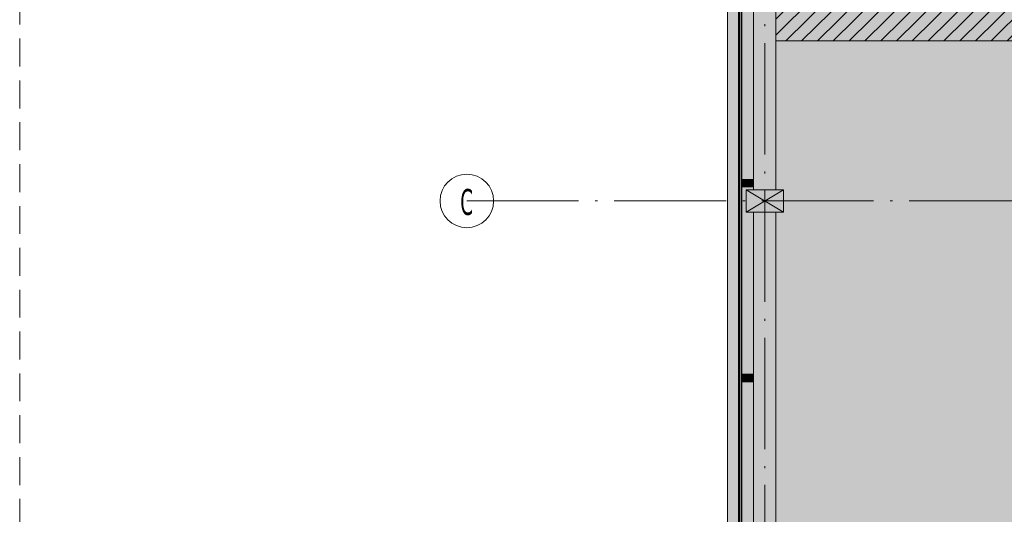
# Model space of a CAD drawing. Header units: millimetres. Extents: x 1567 to 2756, y -116 to 725.
# Tile 245 of 256: x 2223 to 2311, y 52 to 96. Entities that reach past the tile are written whole.
import ezdxf

# ---------------------------------------------------------------- set-up
doc = ezdxf.new("R2010")
doc.units = ezdxf.units.MM
doc.linetypes.add('CADWORK_12', pattern=[3.75, 2.5, -1.25])
doc.linetypes.add('CADWORK_5', pattern=[13.2, 10, -1.5, 0.2, -1.5])
doc.layers.add('Ech.1_50', color=7, linetype='Continuous')
doc.layers.add('Ech.1_75', color=7, linetype='Continuous')
doc.styles.add('tahoma-', font='txt', dxfattribs={"height": 1})

msp = doc.modelspace()

# ---------------------------------------------------------------- hatches: boundary and pattern name
at = {"layer": 'Ech.1_75', "linetype": 'Continuous', "lineweight": 5, "true_color": 0xf3f3f3, "transparency": 33554687}
for points in [[(2286.414, -81.052), (2289.094, -81.052), (2289.094, -44.179), (2289.254, -44.179), (2289.254, -81.052), (2290.747, -81.052), (2290.747, -43.466), (2289.654, -43.466), (2289.654, -44.719), (2289.574, -44.719), (2289.574, -44.986), (2289.396, -44.986), (2289.396, -44.879), (2289.416, -44.879), (2289.416, -44.966), (2289.554, -44.966), (2289.554, -44.727), (2289.465, -44.687), (2289.465, -44.35), (2289.554, -44.31), (2289.554, -44.072), (2289.494, -44.072), (2289.405, -44.179), (2289.298, -44.179), (2289.209, -44.072), (2289.139, -44.072), (2289.05, -44.179), (2288.942, -44.179), (2288.853, -44.072), (2288.794, -44.072), (2288.794, -44.31), (2288.883, -44.35), (2288.883, -44.687), (2288.794, -44.727), (2288.794, -44.966), (2288.932, -44.966), (2288.932, -44.879), (2288.952, -44.879), (2288.952, -44.986), (2288.774, -44.986), (2288.774, -44.714), (2288.863, -44.674), (2288.863, -44.363), (2288.774, -44.323), (2288.774, -44.052), (2288.863, -44.052), (2288.952, -44.159), (2289.041, -44.159), (2289.129, -44.052), (2288.907, -44.052), (2288.907, -43.386), (2288.081, -43.386), (2288.081, -41.386), (2287.387, -41.386), (2287.387, 133.948), (2288.747, 133.948), (2288.747, 173.214), (2286.414, 173.214), (2286.414, -81.052)], [(2286.414, -81.052), (2289.094, -81.052), (2289.094, -44.179), (2289.254, -44.179), (2289.254, -81.052), (2290.747, -81.052), (2290.747, -43.466), (2289.654, -43.466), (2289.654, -44.719), (2289.574, -44.719), (2289.574, -44.986), (2289.396, -44.986), (2289.396, -44.879), (2289.416, -44.879), (2289.416, -44.966), (2289.554, -44.966), (2289.554, -44.727), (2289.465, -44.687), (2289.465, -44.35), (2289.554, -44.31), (2289.554, -44.072), (2289.494, -44.072), (2289.405, -44.179), (2289.298, -44.179), (2289.209, -44.072), (2289.139, -44.072), (2289.05, -44.179), (2288.942, -44.179), (2288.853, -44.072), (2288.794, -44.072), (2288.794, -44.31), (2288.883, -44.35), (2288.883, -44.687), (2288.794, -44.727), (2288.794, -44.966), (2288.932, -44.966), (2288.932, -44.879), (2288.952, -44.879), (2288.952, -44.986), (2288.774, -44.986), (2288.774, -44.714), (2288.863, -44.674), (2288.863, -44.363), (2288.774, -44.323), (2288.774, -44.052), (2288.863, -44.052), (2288.952, -44.159), (2289.041, -44.159), (2289.129, -44.052), (2288.907, -44.052), (2288.907, -43.386), (2288.081, -43.386), (2288.081, -41.386), (2288.747, -41.386), (2288.747, 23.281), (2288.081, 23.281), (2288.081, 25.281), (2288.747, 25.281), (2288.747, 78.614), (2288.081, 78.614), (2288.081, 80.614), (2288.747, 80.614), (2288.747, 131.614), (2286.414, 131.614), (2286.414, -81.052)], [(2288.081, 78.614), (2291.414, 78.614), (2291.414, 80.614), (2288.081, 80.614), (2288.081, 78.614)]]:
    msp.add_hatch(color=7, dxfattribs=at).paths.add_polyline_path(points)
at = {"layer": 'Ech.1_75', "linetype": 'Continuous', "lineweight": 5, "true_color": 0xeae1d7, "transparency": 33554687}
for points in [[(2287.387, -41.386), (2287.494, -41.386), (2287.494, 133.948), (2287.387, 133.948), (2287.387, -41.386)], [(2287.494, -41.386), (2287.641, -41.386), (2287.641, 133.948), (2287.494, 133.948), (2287.494, -41.386)], [(2287.641, -41.386), (2287.681, -41.386), (2287.681, 133.948), (2287.641, 133.948), (2287.641, -41.386)]]:
    msp.add_hatch(color=254, dxfattribs=at).paths.add_polyline_path(points)
at = {"layer": 'Ech.1_75', "linetype": 'Continuous', "lineweight": 5, "true_color": 0xfdfdfd, "transparency": 33554687}
for points in [[(2290.747, 133.948), (2288.747, 133.948), (2288.747, 80.614), (2290.747, 80.614), (2290.747, 133.948)], [(2290.747, 133.948), (2288.747, 133.948), (2288.747, 80.614), (2290.747, 80.614), (2290.747, 133.948)], [(2290.747, 78.614), (2288.747, 78.614), (2288.747, 25.281), (2290.747, 25.281), (2290.747, 78.614)], [(2290.747, 78.614), (2288.747, 78.614), (2288.747, 25.281), (2290.747, 25.281), (2290.747, 78.614)]]:
    msp.add_hatch(color=7, dxfattribs=at).paths.add_polyline_path(points)
at = {"layer": 'Ech.1_75', "linetype": 'Continuous', "lineweight": 5, "true_color": 0xdcdcdc, "transparency": 33554687}
for points in [[(2290.747, 93.948), (2383.374, 93.948), (2383.374, 120.614), (2290.747, 120.614), (2290.747, 93.948)], [(2288.081, 78.614), (2291.414, 78.614), (2291.414, 80.614), (2288.081, 80.614), (2288.081, 78.614)]]:
    msp.add_hatch(color=254, dxfattribs=at).paths.add_polyline_path(points)
at = {"layer": 'Ech.1_75', "linetype": 'Continuous', "lineweight": 5, "transparency": 33554687}
h = msp.add_hatch(dxfattribs=at)
h.set_pattern_fill('CDWK_11', style=0, pattern_type=2)
h.set_pattern_definition([(45, (0, 0), (-0.7071068, 0.7071068), [])])
h.paths.add_polyline_path([(2290.747, 93.948), (2383.374, 93.948), (2383.374, 120.614), (2290.747, 120.614), (2290.747, 93.948)])
h = msp.add_hatch(dxfattribs=at)
h.set_pattern_fill('CDWK_201', color=9, scale=0.106667, angle=270, style=0, pattern_type=2)
h.set_pattern_definition([(270, (2287.6805, 98.3716), (1.06667, -4e-11), [0.047615, -0.130162]), (360, (2287.82946, 98.52554), (1e-11, 0.3555555), [0.02885, -1.037817]), (360, (2288.56942, 98.34776), (1e-11, 0.3555555), [0.02885, -1.037817]), (14.93246, (2287.896446, 98.17422), (1.06666158, 0.35557503), [0.657028, -4.862678]), (345.06754, (2287.896446, 98.16575), (-1.06666158, 0.35557503), [0.657028, -4.862678]), (285.2551, (2287.68053, 98.32396), (1e-08, 0.3555555), [0.048324, -4.005633]), (74.7449, (2287.68053, 98.37157), (-6e-08, 0.3555555), [0.048324, -4.005633]), (285.2551, (2288.73448, 98.240415), (1e-08, 0.3555555), [0.048324, -4.005633]), (254.7449, (2288.7472, 98.14618), (1e-08, -0.3555555), [0.048324, -4.005633]), (300.9638, (2287.69325, 98.27733), (-2e-09, 0.3555556), [0.046425, -2.026802]), (59.0362, (2287.69325, 98.41846), (3e-08, 0.3555556), [0.046425, -2.026802]), (300.9638, (2288.7106, 98.28022), (-2e-09, 0.3555556), [0.046425, -2.026802]), (239.0362, (2288.73448, 98.09956), (-2e-09, -0.3555556), [0.046425, -2.026802]), (315, (2287.71713, 98.23752), (1e-11, 0.3555556), [0.03948, -1.469014]), (45, (2287.71713, 98.458), (1e-11, 0.3555556), [0.03948, -1.469014]), (315, (2288.68268, 98.30814), (1e-11, 0.3555556), [0.03948, -1.469014]), (225, (2288.7106, 98.05975), (-1e-11, -0.3555556), [0.03948, -1.469014]), (326.31, (2287.74505, 98.2096), (-4e-08, 0.3555556), [0.041411, -1.240563]), (33.69, (2287.74505, 98.48592), (6e-08, 0.3555556), [0.041411, -1.240563]), (326.31, (2288.64823, 98.3311), (-4e-08, 0.3555556), [0.041411, -1.240563]), (213.69, (2288.68268, 98.03183), (-4e-08, -0.3555556), [0.041411, -1.240563]), (341.565, (2287.7795, 98.18664), (-2e-08, 0.3555556), [0.052657, -1.071708]), (18.435, (2287.7795, 98.5089), (2e-08, 0.3555556), [0.052657, -1.071708]), (341.565, (2288.59827, 98.34776), (-2e-08, 0.3555556), [0.052657, -1.071708]), (198.435, (2288.64823, 98.00886), (-2e-08, -0.3555556), [0.052657, -1.071708]), (353.6598, (2287.85831, 98.52554), (-2.1333335, 0.3555557), [0.03837, -3.181323]), (6.3402, (2287.85831, 98.16999), (2.1333335, 0.3555557), [0.03837, -3.181323]), (173.6598, (2288.56942, 98.34776), (2.1333336, -0.3555551), [0.03837, -3.181323]), (186.3402, (2288.56942, 98.34776), (-2.1333335, -0.3555557), [0.03837, -3.181323])])
h.paths.add_polyline_path([(2287.681, 98.348), (2287.681, 81.548), (2288.747, 81.548), (2288.747, 98.348), (2287.681, 98.348)])
at = {"layer": 'Ech.1_75', "linetype": 'Continuous', "lineweight": 5, "true_color": 0xf3f3f3, "transparency": 33554687}
h = msp.add_hatch(color=7, dxfattribs=at)
h.paths.add_polyline_path([(2337.747, 93.948), (2290.747, 93.948), (2290.747, 80.614), (2291.414, 80.614), (2291.414, 78.614), (2290.747, 78.614), (2290.747, 25.281), (2291.414, 25.281), (2291.414, 23.281), (2335.081, 23.281), (2335.081, 25.614), (2337.747, 25.614), (2337.747, 23.281), (2382.081, 23.281), (2382.081, 40.614), (2383.414, 40.614), (2383.414, 41.481), (2383.547, 41.481), (2383.547, 42.014), (2382.881, 42.014), (2382.881, 42.414), (2381.762, 42.414), (2381.762, 42.548), (2381.795, 42.548), (2381.795, 50.814), (2381.762, 50.814), (2381.762, 50.948), (2382.881, 50.948), (2382.881, 51.348), (2383.547, 51.348), (2383.547, 62.414), (2383.414, 62.414), (2383.414, 63.281), (2382.081, 63.281), (2382.081, 78.614), (2381.414, 78.614), (2381.414, 80.614), (2381.721, 80.614), (2381.721, 80.694), (2382.974, 80.694), (2382.974, 81.948), (2383.054, 81.948), (2383.054, 82.214), (2383.232, 82.214), (2383.232, 82.108), (2383.212, 82.108), (2383.212, 82.194), (2383.074, 82.194), (2383.074, 81.956), (2383.163, 81.916), (2383.163, 81.579), (2383.074, 81.539), (2383.074, 81.301), (2383.133, 81.301), (2383.222, 81.408), (2383.33, 81.408), (2383.419, 81.301), (2383.489, 81.301), (2383.578, 81.408), (2383.685, 81.408), (2383.774, 81.301), (2383.834, 81.301), (2383.834, 81.539), (2383.745, 81.579), (2383.745, 81.916), (2383.834, 81.956), (2383.834, 82.194), (2383.696, 82.194), (2383.696, 82.108), (2383.676, 82.108), (2383.676, 82.214), (2383.854, 82.214), (2383.854, 81.943), (2383.765, 81.903), (2383.765, 81.592), (2383.854, 81.552), (2383.854, 81.281), (2383.765, 81.281), (2383.676, 81.388), (2383.587, 81.388), (2383.498, 81.281), (2383.721, 81.281), (2383.721, 80.614), (2384.081, 80.614), (2384.081, 93.948), (2383.534, 93.948), (2383.534, 81.408), (2383.374, 81.408), (2383.374, 93.948), (2337.747, 93.948)])
h.paths.add_polyline_path([(2337.747, 80.948), (2337.747, 78.281), (2335.081, 78.281), (2335.081, 80.948), (2337.747, 80.948)])
h = msp.add_hatch(color=7, dxfattribs=at)
h.paths.add_polyline_path([(2337.747, 93.948), (2290.747, 93.948), (2290.747, 80.614), (2291.414, 80.614), (2291.414, 78.614), (2290.747, 78.614), (2290.747, 25.281), (2291.414, 25.281), (2291.414, 23.281), (2335.081, 23.281), (2335.081, 25.614), (2337.747, 25.614), (2337.747, 23.281), (2382.081, 23.281), (2382.081, 40.614), (2383.414, 40.614), (2383.414, 41.481), (2383.547, 41.481), (2383.547, 42.014), (2382.881, 42.014), (2382.881, 42.414), (2381.762, 42.414), (2381.762, 42.548), (2381.795, 42.548), (2381.795, 50.814), (2381.762, 50.814), (2381.762, 50.948), (2382.881, 50.948), (2382.881, 51.348), (2383.547, 51.348), (2383.547, 62.414), (2383.414, 62.414), (2383.414, 63.281), (2382.081, 63.281), (2382.081, 78.614), (2381.414, 78.614), (2381.414, 80.614), (2381.721, 80.614), (2381.721, 80.694), (2382.974, 80.694), (2382.974, 81.948), (2383.054, 81.948), (2383.054, 82.214), (2383.232, 82.214), (2383.232, 82.108), (2383.212, 82.108), (2383.212, 82.194), (2383.074, 82.194), (2383.074, 81.956), (2383.163, 81.916), (2383.163, 81.579), (2383.074, 81.539), (2383.074, 81.301), (2383.133, 81.301), (2383.222, 81.408), (2383.33, 81.408), (2383.419, 81.301), (2383.489, 81.301), (2383.578, 81.408), (2383.685, 81.408), (2383.774, 81.301), (2383.834, 81.301), (2383.834, 81.539), (2383.745, 81.579), (2383.745, 81.916), (2383.834, 81.956), (2383.834, 82.194), (2383.696, 82.194), (2383.696, 82.108), (2383.676, 82.108), (2383.676, 82.214), (2383.854, 82.214), (2383.854, 81.943), (2383.765, 81.903), (2383.765, 81.592), (2383.854, 81.552), (2383.854, 81.281), (2383.765, 81.281), (2383.676, 81.388), (2383.587, 81.388), (2383.498, 81.281), (2383.721, 81.281), (2383.721, 80.614), (2384.081, 80.614), (2384.081, 93.948), (2383.534, 93.948), (2383.534, 81.408), (2383.374, 81.408), (2383.374, 93.948), (2337.747, 93.948)])
h.paths.add_polyline_path([(2337.747, 80.948), (2337.747, 78.281), (2335.081, 78.281), (2335.081, 80.948), (2337.747, 80.948)])
at = {"layer": 'Ech.1_75', "linetype": 'Continuous', "lineweight": 5, "true_color": 0xe0d1b3, "transparency": 33554687}
for points in [[(2288.747, 81.548), (2287.681, 81.548), (2287.681, 80.881), (2288.747, 80.881), (2288.747, 81.548)], [(2288.747, 64.081), (2287.681, 64.081), (2287.681, 63.414), (2288.747, 63.414), (2288.747, 64.081)]]:
    msp.add_hatch(color=254, dxfattribs=at).paths.add_polyline_path(points)
at = {"layer": 'Ech.1_75', "linetype": 'Continuous', "lineweight": 5, "transparency": 33554687}
h = msp.add_hatch(dxfattribs=at)
h.set_pattern_fill('CDWK_201', color=9, scale=0.106667, angle=270, style=0, pattern_type=2)
h.set_pattern_definition([(270, (2287.6805, 80.9049), (1.06667, -4e-11), [0.047615, -0.130162]), (360, (2287.82946, 81.05887), (1e-11, 0.3555555), [0.02885, -1.037817]), (360, (2288.56942, 80.8811), (1e-11, 0.3555555), [0.02885, -1.037817]), (14.93246, (2287.896446, 80.707556), (1.06666158, 0.35557503), [0.657028, -4.862678]), (345.06754, (2287.896446, 80.69908), (-1.06666158, 0.35557503), [0.657028, -4.862678]), (285.2551, (2287.68053, 80.85729), (1e-08, 0.3555555), [0.048324, -4.005633]), (74.7449, (2287.68053, 80.9049), (-6e-08, 0.3555555), [0.048324, -4.005633]), (285.2551, (2288.73448, 80.77375), (1e-08, 0.3555555), [0.048324, -4.005633]), (254.7449, (2288.7472, 80.67951), (1e-08, -0.3555555), [0.048324, -4.005633]), (300.9638, (2287.69325, 80.81067), (-2e-09, 0.3555556), [0.046425, -2.026802]), (59.0362, (2287.69325, 80.95179), (3e-08, 0.3555556), [0.046425, -2.026802]), (300.9638, (2288.7106, 80.81356), (-2e-09, 0.3555556), [0.046425, -2.026802]), (239.0362, (2288.73448, 80.63289), (-2e-09, -0.3555556), [0.046425, -2.026802]), (315, (2287.71713, 80.77086), (1e-11, 0.3555556), [0.03948, -1.469014]), (45, (2287.71713, 80.99134), (1e-11, 0.3555556), [0.03948, -1.469014]), (315, (2288.68268, 80.84147), (1e-11, 0.3555556), [0.03948, -1.469014]), (225, (2288.7106, 80.59308), (-1e-11, -0.3555556), [0.03948, -1.469014]), (326.31, (2287.74505, 80.74294), (-4e-08, 0.3555556), [0.041411, -1.240563]), (33.69, (2287.74505, 81.01925), (6e-08, 0.3555556), [0.041411, -1.240563]), (326.31, (2288.64823, 80.86445), (-4e-08, 0.3555556), [0.041411, -1.240563]), (213.69, (2288.68268, 80.56516), (-4e-08, -0.3555556), [0.041411, -1.240563]), (341.565, (2287.7795, 80.71997), (-2e-08, 0.3555556), [0.052657, -1.071708]), (18.435, (2287.7795, 81.04222), (2e-08, 0.3555556), [0.052657, -1.071708]), (341.565, (2288.59827, 80.8811), (-2e-08, 0.3555556), [0.052657, -1.071708]), (198.435, (2288.64823, 80.5422), (-2e-08, -0.3555556), [0.052657, -1.071708]), (353.6598, (2287.85831, 81.05887), (-2.1333335, 0.3555557), [0.03837, -3.181323]), (6.3402, (2287.85831, 80.70332), (2.1333335, 0.3555557), [0.03837, -3.181323]), (173.6598, (2288.56942, 80.8811), (2.1333336, -0.3555551), [0.03837, -3.181323]), (186.3402, (2288.56942, 80.8811), (-2.1333335, -0.3555557), [0.03837, -3.181323])])
h.paths.add_polyline_path([(2287.681, 80.881), (2287.681, 64.081), (2288.747, 64.081), (2288.747, 78.614), (2288.081, 78.614), (2288.081, 80.614), (2288.747, 80.614), (2288.747, 80.881), (2287.681, 80.881)])
h = msp.add_hatch(dxfattribs=at)
h.set_pattern_fill('CDWK_201', color=9, scale=0.106667, angle=270, style=0, pattern_type=2)
h.set_pattern_definition([(270, (2287.6805, 63.4382), (1.06667, -4e-11), [0.047615, -0.130162]), (360, (2287.82946, 63.5922), (1e-11, 0.3555555), [0.02885, -1.037817]), (360, (2288.56942, 63.41443), (1e-11, 0.3555555), [0.02885, -1.037817]), (14.93246, (2287.896446, 63.24089), (1.06666158, 0.35557503), [0.657028, -4.862678]), (345.06754, (2287.896446, 63.232415), (-1.06666158, 0.35557503), [0.657028, -4.862678]), (285.2551, (2287.68053, 63.39062), (1e-08, 0.3555555), [0.048324, -4.005633]), (74.7449, (2287.68053, 63.43824), (-6e-08, 0.3555555), [0.048324, -4.005633]), (285.2551, (2288.73448, 63.30708), (1e-08, 0.3555555), [0.048324, -4.005633]), (254.7449, (2288.7472, 63.21284), (1e-08, -0.3555555), [0.048324, -4.005633]), (300.9638, (2287.69325, 63.344), (-2e-09, 0.3555556), [0.046425, -2.026802]), (59.0362, (2287.69325, 63.48512), (3e-08, 0.3555556), [0.046425, -2.026802]), (300.9638, (2288.7106, 63.34689), (-2e-09, 0.3555556), [0.046425, -2.026802]), (239.0362, (2288.73448, 63.16622), (-2e-09, -0.3555556), [0.046425, -2.026802]), (315, (2287.71713, 63.3042), (1e-11, 0.3555556), [0.03948, -1.469014]), (45, (2287.71713, 63.52467), (1e-11, 0.3555556), [0.03948, -1.469014]), (315, (2288.68268, 63.3748), (1e-11, 0.3555556), [0.03948, -1.469014]), (225, (2288.7106, 63.12641), (-1e-11, -0.3555556), [0.03948, -1.469014]), (326.31, (2287.74505, 63.27627), (-4e-08, 0.3555556), [0.041411, -1.240563]), (33.69, (2287.74505, 63.5526), (6e-08, 0.3555556), [0.041411, -1.240563]), (326.31, (2288.64823, 63.39778), (-4e-08, 0.3555556), [0.041411, -1.240563]), (213.69, (2288.68268, 63.0985), (-4e-08, -0.3555556), [0.041411, -1.240563]), (341.565, (2287.7795, 63.2533), (-2e-08, 0.3555556), [0.052657, -1.071708]), (18.435, (2287.7795, 63.57556), (2e-08, 0.3555556), [0.052657, -1.071708]), (341.565, (2288.59827, 63.41443), (-2e-08, 0.3555556), [0.052657, -1.071708]), (198.435, (2288.64823, 63.07553), (-2e-08, -0.3555556), [0.052657, -1.071708]), (353.6598, (2287.85831, 63.59221), (-2.1333335, 0.3555557), [0.03837, -3.181323]), (6.3402, (2287.85831, 63.23665), (2.1333335, 0.3555557), [0.03837, -3.181323]), (173.6598, (2288.56942, 63.41443), (2.1333336, -0.3555551), [0.03837, -3.181323]), (186.3402, (2288.56942, 63.41443), (-2.1333335, -0.3555557), [0.03837, -3.181323])])
h.paths.add_polyline_path([(2287.681, 63.414), (2287.681, 46.614), (2288.747, 46.614), (2288.747, 63.414), (2287.681, 63.414)])

# ---------------------------------------------------------------- linework, layer by layer
at = {"layer": 'Ech.1_75', "color": 36, "linetype": 'Continuous', "lineweight": 5, "transparency": 33554687}
for p, q in [((2287.681, 81.548), (2288.747, 80.881)), ((2287.681, 80.881), (2288.747, 81.548)), ((2287.681, 64.081), (2288.747, 63.414)), ((2287.681, 63.414), (2288.747, 64.081))]:
    msp.add_line(p, q, dxfattribs=at)
at = {"layer": 'Ech.1_75', "color": 9, "linetype": 'Continuous', "lineweight": 5, "transparency": 33554687}
for p, q in [((2291.414, 78.614), (2288.081, 80.614)), ((2291.414, 80.614), (2288.081, 78.614))]:
    msp.add_line(p, q, dxfattribs=at)
at = {"layer": 'Ech.1_75', "color": 7, "linetype": 'CADWORK_5', "lineweight": 5}
msp.add_lwpolyline([(2289.747, -101.035), (2289.747, 201.614)], dxfattribs=at)
at = {"layer": 'Ech.1_75', "color": 7, "linetype": 'Continuous', "lineweight": 5}
for points in [[(2287.387, -41.386), (2287.387, 133.948), (2288.747, 133.948), (2288.747, 173.214), (2286.414, 173.214), (2286.414, -81.052)], [(2288.747, 25.281), (2288.747, 78.614), (2288.081, 78.614), (2288.081, 80.614), (2288.747, 80.614), (2288.747, 131.614), (2286.414, 131.614), (2286.414, -81.052)], [(2337.747, 93.948), (2290.747, 93.948), (2290.747, 80.614), (2291.414, 80.614), (2291.414, 78.614), (2290.747, 78.614), (2290.747, 25.281)], [(2337.747, 93.948), (2290.747, 93.948), (2290.747, 80.614), (2291.414, 80.614), (2291.414, 78.614), (2290.747, 78.614), (2290.747, 25.281)]]:
    msp.add_lwpolyline(points, dxfattribs=at)
for points in [[(2287.387, -41.386), (2287.494, -41.386), (2287.494, 133.948), (2287.387, 133.948), (2287.387, -41.386)], [(2287.494, -41.386), (2287.641, -41.386), (2287.641, 133.948), (2287.494, 133.948), (2287.494, -41.386)], [(2287.641, -41.386), (2287.681, -41.386), (2287.681, 133.948), (2287.641, 133.948), (2287.641, -41.386)], [(2290.747, 133.948), (2288.747, 133.948), (2288.747, 80.614), (2290.747, 80.614), (2290.747, 133.948)], [(2290.747, 133.948), (2288.747, 133.948), (2288.747, 80.614), (2290.747, 80.614), (2290.747, 133.948)], [(2290.747, 93.948), (2383.374, 93.948), (2383.374, 120.614), (2290.747, 120.614), (2290.747, 93.948)], [(2287.681, 98.348), (2287.681, 81.548), (2288.747, 81.548), (2288.747, 98.348), (2287.681, 98.348)], [(2288.747, 81.548), (2287.681, 81.548), (2287.681, 80.881), (2288.747, 80.881), (2288.747, 81.548)], [(2287.681, 80.881), (2287.681, 64.081), (2288.747, 64.081), (2288.747, 78.614), (2288.081, 78.614), (2288.081, 80.614), (2288.747, 80.614), (2288.747, 80.881), (2287.681, 80.881)], [(2288.081, 78.614), (2291.414, 78.614), (2291.414, 80.614), (2288.081, 80.614), (2288.081, 78.614)], [(2288.081, 78.614), (2291.414, 78.614), (2291.414, 80.614), (2288.081, 80.614), (2288.081, 78.614)], [(2290.747, 78.614), (2288.747, 78.614), (2288.747, 25.281), (2290.747, 25.281), (2290.747, 78.614)], [(2290.747, 78.614), (2288.747, 78.614), (2288.747, 25.281), (2290.747, 25.281), (2290.747, 78.614)], [(2288.747, 64.081), (2287.681, 64.081), (2287.681, 63.414), (2288.747, 63.414), (2288.747, 64.081)], [(2287.681, 63.414), (2287.681, 46.614), (2288.747, 46.614), (2288.747, 63.414), (2287.681, 63.414)]]:
    msp.add_lwpolyline(points, close=True, dxfattribs=at)

# ---------------------------------------------------------------- wipeouts: each hides what was drawn before it
at = {"linetype": 'Continuous'}
msp.add_wipeout([(2263.081, 77.214), (2263.096, 77.214), (2263.111, 77.215), (2263.126, 77.215), (2263.141, 77.215), (2263.156, 77.216), (2263.171, 77.216), (2263.186, 77.217), (2263.201, 77.217), (2263.216, 77.218), (2263.231, 77.219), (2263.246, 77.22), (2263.261, 77.221), (2263.276, 77.222), (2263.291, 77.224), (2263.306, 77.225), (2263.321, 77.227), (2263.336, 77.228), (2263.351, 77.23), (2263.366, 77.232), (2263.381, 77.233), (2263.396, 77.235), (2263.411, 77.237), (2263.426, 77.239), (2263.441, 77.242), (2263.456, 77.244), (2263.471, 77.246), (2263.486, 77.249), (2263.501, 77.251), (2263.515, 77.254), (2263.53, 77.257), (2263.545, 77.26), (2263.56, 77.263), (2263.575, 77.266), (2263.589, 77.269), (2263.604, 77.272), (2263.619, 77.276), (2263.633, 77.279), (2263.648, 77.283), (2263.663, 77.286), (2263.677, 77.29), (2263.692, 77.294), (2263.707, 77.298), (2263.721, 77.301), (2263.736, 77.306), (2263.75, 77.31), (2263.765, 77.314), (2263.779, 77.318), (2263.793, 77.323), (2263.808, 77.327), (2263.822, 77.332), (2263.837, 77.337), (2263.851, 77.341), (2263.865, 77.346), (2263.879, 77.351), (2263.894, 77.356), (2263.908, 77.361), (2263.922, 77.367), (2263.936, 77.372), (2263.95, 77.377), (2263.964, 77.383), (2263.978, 77.389), (2263.992, 77.394), (2264.006, 77.4), (2264.02, 77.406), (2264.034, 77.412), (2264.048, 77.418), (2264.061, 77.424), (2264.075, 77.43), (2264.089, 77.436), (2264.102, 77.443), (2264.116, 77.449), (2264.13, 77.456), (2264.143, 77.462), (2264.157, 77.469), (2264.17, 77.476), (2264.184, 77.483), (2264.197, 77.49), (2264.21, 77.497), (2264.224, 77.504), (2264.237, 77.511), (2264.25, 77.519), (2264.263, 77.526), (2264.276, 77.533), (2264.289, 77.541), (2264.302, 77.549), (2264.315, 77.556), (2264.328, 77.564), (2264.341, 77.572), (2264.354, 77.58), (2264.367, 77.588), (2264.379, 77.596), (2264.392, 77.604), (2264.404, 77.613), (2264.417, 77.621), (2264.43, 77.629), (2264.442, 77.638), (2264.454, 77.647), (2264.467, 77.655), (2264.479, 77.664), (2264.491, 77.673), (2264.503, 77.682), (2264.516, 77.691), (2264.528, 77.7), (2264.54, 77.709), (2264.552, 77.718), (2264.563, 77.727), (2264.575, 77.737), (2264.587, 77.746), (2264.599, 77.756), (2264.61, 77.765), (2264.622, 77.775), (2264.633, 77.785), (2264.645, 77.794), (2264.656, 77.804), (2264.668, 77.814), (2264.679, 77.824), (2264.69, 77.834), (2264.701, 77.844), (2264.712, 77.855), (2264.723, 77.865), (2264.734, 77.875), (2264.745, 77.886), (2264.756, 77.896), (2264.767, 77.907), (2264.778, 77.917), (2264.788, 77.928), (2264.799, 77.939), (2264.809, 77.95), (2264.82, 77.961), (2264.83, 77.972), (2264.84, 77.983), (2264.851, 77.994), (2264.861, 78.005), (2264.871, 78.016), (2264.881, 78.027), (2264.891, 78.039), (2264.901, 78.05), (2264.91, 78.061), (2264.92, 78.073), (2264.93, 78.085), (2264.939, 78.096), (2264.949, 78.108), (2264.958, 78.12), (2264.968, 78.132), (2264.977, 78.143), (2264.986, 78.155), (2264.995, 78.167), (2265.004, 78.179), (2265.013, 78.192), (2265.022, 78.204), (2265.031, 78.216), (2265.04, 78.228), (2265.048, 78.241), (2265.057, 78.253), (2265.066, 78.265), (2265.074, 78.278), (2265.082, 78.29), (2265.091, 78.303), (2265.099, 78.316), (2265.107, 78.328), (2265.115, 78.341), (2265.123, 78.354), (2265.131, 78.367), (2265.139, 78.38), (2265.146, 78.393), (2265.154, 78.406), (2265.162, 78.419), (2265.169, 78.432), (2265.176, 78.445), (2265.184, 78.458), (2265.191, 78.471), (2265.198, 78.485), (2265.205, 78.498), (2265.212, 78.511), (2265.219, 78.525), (2265.226, 78.538), (2265.232, 78.552), (2265.239, 78.565), (2265.246, 78.579), (2265.252, 78.593), (2265.258, 78.606), (2265.265, 78.62), (2265.271, 78.634), (2265.277, 78.647), (2265.283, 78.661), (2265.289, 78.675), (2265.295, 78.689), (2265.301, 78.703), (2265.306, 78.717), (2265.312, 78.731), (2265.318, 78.745), (2265.323, 78.759), (2265.328, 78.773), (2265.333, 78.787), (2265.339, 78.801), (2265.344, 78.816), (2265.349, 78.83), (2265.354, 78.844), (2265.358, 78.858), (2265.363, 78.873), (2265.368, 78.887), (2265.372, 78.902), (2265.377, 78.916), (2265.381, 78.93), (2265.385, 78.945), (2265.389, 78.959), (2265.393, 78.974), (2265.397, 78.988), (2265.401, 79.003), (2265.405, 79.018), (2265.409, 79.032), (2265.412, 79.047), (2265.416, 79.061), (2265.419, 79.076), (2265.423, 79.091), (2265.426, 79.106), (2265.429, 79.12), (2265.432, 79.135), (2265.435, 79.15), (2265.438, 79.165), (2265.441, 79.18), (2265.443, 79.194), (2265.446, 79.209), (2265.449, 79.224), (2265.451, 79.239), (2265.453, 79.254), (2265.456, 79.269), (2265.458, 79.284), (2265.46, 79.299), (2265.462, 79.314), (2265.463, 79.329), (2265.465, 79.344), (2265.467, 79.359), (2265.468, 79.374), (2265.47, 79.389), (2265.471, 79.404), (2265.473, 79.419), (2265.474, 79.434), (2265.475, 79.449), (2265.476, 79.464), (2265.477, 79.479), (2265.478, 79.494), (2265.478, 79.509), (2265.479, 79.524), (2265.479, 79.539), (2265.48, 79.554), (2265.48, 79.569), (2265.48, 79.584), (2265.48, 79.599), (2265.481, 79.614), (2265.48, 79.63), (2265.48, 79.645), (2265.48, 79.66), (2265.48, 79.675), (2265.479, 79.69), (2265.479, 79.705), (2265.478, 79.72), (2265.478, 79.735), (2265.477, 79.75), (2265.476, 79.765), (2265.475, 79.78), (2265.474, 79.795), (2265.473, 79.81), (2265.471, 79.825), (2265.47, 79.84), (2265.468, 79.855), (2265.467, 79.87), (2265.465, 79.885), (2265.463, 79.9), (2265.462, 79.915), (2265.46, 79.93), (2265.458, 79.945), (2265.456, 79.96), (2265.453, 79.975), (2265.451, 79.99), (2265.449, 80.005), (2265.446, 80.02), (2265.443, 80.034), (2265.441, 80.049), (2265.438, 80.064), (2265.435, 80.079), (2265.432, 80.094), (2265.429, 80.109), (2265.426, 80.123), (2265.423, 80.138), (2265.419, 80.153), (2265.416, 80.167), (2265.412, 80.182), (2265.409, 80.197), (2265.405, 80.211), (2265.401, 80.226), (2265.397, 80.24), (2265.393, 80.255), (2265.389, 80.27), (2265.385, 80.284), (2265.381, 80.298), (2265.377, 80.313), (2265.372, 80.327), (2265.368, 80.342), (2265.363, 80.356), (2265.358, 80.37), (2265.354, 80.385), (2265.349, 80.399), (2265.344, 80.413), (2265.339, 80.427), (2265.333, 80.442), (2265.328, 80.456), (2265.323, 80.47), (2265.318, 80.484), (2265.312, 80.498), (2265.306, 80.512), (2265.301, 80.526), (2265.295, 80.54), (2265.289, 80.554), (2265.283, 80.568), (2265.277, 80.581), (2265.271, 80.595), (2265.265, 80.609), (2265.258, 80.623), (2265.252, 80.636), (2265.246, 80.65), (2265.239, 80.664), (2265.232, 80.677), (2265.226, 80.691), (2265.219, 80.704), (2265.212, 80.717), (2265.205, 80.731), (2265.198, 80.744), (2265.191, 80.757), (2265.184, 80.771), (2265.176, 80.784), (2265.169, 80.797), (2265.162, 80.81), (2265.154, 80.823), (2265.146, 80.836), (2265.139, 80.849), (2265.131, 80.862), (2265.123, 80.875), (2265.115, 80.888), (2265.107, 80.9), (2265.099, 80.913), (2265.091, 80.926), (2265.082, 80.938), (2265.074, 80.951), (2265.066, 80.963), (2265.057, 80.976), (2265.048, 80.988), (2265.04, 81.001), (2265.031, 81.013), (2265.022, 81.025), (2265.013, 81.037), (2265.004, 81.049), (2264.995, 81.061), (2264.986, 81.073), (2264.977, 81.085), (2264.968, 81.097), (2264.958, 81.109), (2264.949, 81.121), (2264.939, 81.133), (2264.93, 81.144), (2264.92, 81.156), (2264.91, 81.167), (2264.901, 81.179), (2264.891, 81.19), (2264.881, 81.202), (2264.871, 81.213), (2264.861, 81.224), (2264.851, 81.235), (2264.84, 81.246), (2264.83, 81.257), (2264.82, 81.268), (2264.809, 81.279), (2264.799, 81.29), (2264.788, 81.301), (2264.778, 81.311), (2264.767, 81.322), (2264.756, 81.333), (2264.745, 81.343), (2264.734, 81.354), (2264.723, 81.364), (2264.712, 81.374), (2264.701, 81.384), (2264.69, 81.395), (2264.679, 81.405), (2264.668, 81.415), (2264.656, 81.425), (2264.645, 81.434), (2264.633, 81.444), (2264.622, 81.454), (2264.61, 81.464), (2264.599, 81.473), (2264.587, 81.483), (2264.575, 81.492), (2264.563, 81.502), (2264.552, 81.511), (2264.54, 81.52), (2264.528, 81.529), (2264.516, 81.538), (2264.503, 81.547), (2264.491, 81.556), (2264.479, 81.565), (2264.467, 81.574), (2264.454, 81.582), (2264.442, 81.591), (2264.43, 81.599), (2264.417, 81.608), (2264.404, 81.616), (2264.392, 81.624), (2264.379, 81.633), (2264.367, 81.641), (2264.354, 81.649), (2264.341, 81.657), (2264.328, 81.665), (2264.315, 81.672), (2264.302, 81.68), (2264.289, 81.688), (2264.276, 81.695), (2264.263, 81.703), (2264.25, 81.71), (2264.237, 81.718), (2264.224, 81.725), (2264.21, 81.732), (2264.197, 81.739), (2264.184, 81.746), (2264.17, 81.753), (2264.157, 81.76), (2264.143, 81.766), (2264.13, 81.773), (2264.116, 81.78), (2264.102, 81.786), (2264.089, 81.792), (2264.075, 81.799), (2264.061, 81.805), (2264.048, 81.811), (2264.034, 81.817), (2264.02, 81.823), (2264.006, 81.829), (2263.992, 81.835), (2263.978, 81.84), (2263.964, 81.846), (2263.95, 81.851), (2263.936, 81.857), (2263.922, 81.862), (2263.908, 81.867), (2263.894, 81.873), (2263.879, 81.878), (2263.865, 81.883), (2263.851, 81.887), (2263.837, 81.892), (2263.822, 81.897), (2263.808, 81.902), (2263.793, 81.906), (2263.779, 81.911), (2263.765, 81.915), (2263.75, 81.919), (2263.736, 81.923), (2263.721, 81.927), (2263.707, 81.931), (2263.692, 81.935), (2263.677, 81.939), (2263.663, 81.943), (2263.648, 81.946), (2263.633, 81.95), (2263.619, 81.953), (2263.604, 81.957), (2263.589, 81.96), (2263.575, 81.963), (2263.56, 81.966), (2263.545, 81.969), (2263.53, 81.972), (2263.515, 81.975), (2263.501, 81.977), (2263.486, 81.98), (2263.471, 81.982), (2263.456, 81.985), (2263.441, 81.987), (2263.426, 81.989), (2263.411, 81.992), (2263.396, 81.994), (2263.381, 81.996), (2263.366, 81.997), (2263.351, 81.999), (2263.336, 82.001), (2263.321, 82.002), (2263.306, 82.004), (2263.291, 82.005), (2263.276, 82.006), (2263.261, 82.008), (2263.246, 82.009), (2263.231, 82.01), (2263.216, 82.011), (2263.201, 82.011), (2263.186, 82.012), (2263.171, 82.013), (2263.156, 82.013), (2263.141, 82.014), (2263.126, 82.014), (2263.111, 82.014), (2263.096, 82.014), (2263.081, 82.014), (2263.065, 82.014), (2263.05, 82.014), (2263.035, 82.014), (2263.02, 82.014), (2263.005, 82.013), (2262.99, 82.013), (2262.975, 82.012), (2262.96, 82.011), (2262.945, 82.011), (2262.93, 82.01), (2262.915, 82.009), (2262.9, 82.008), (2262.885, 82.006), (2262.87, 82.005), (2262.855, 82.004), (2262.84, 82.002), (2262.825, 82.001), (2262.81, 81.999), (2262.795, 81.997), (2262.78, 81.996), (2262.765, 81.994), (2262.75, 81.992), (2262.735, 81.989), (2262.72, 81.987), (2262.705, 81.985), (2262.69, 81.982), (2262.675, 81.98), (2262.66, 81.977), (2262.646, 81.975), (2262.631, 81.972), (2262.616, 81.969), (2262.601, 81.966), (2262.586, 81.963), (2262.572, 81.96), (2262.557, 81.957), (2262.542, 81.953), (2262.528, 81.95), (2262.513, 81.946), (2262.498, 81.943), (2262.484, 81.939), (2262.469, 81.935), (2262.455, 81.931), (2262.44, 81.927), (2262.425, 81.923), (2262.411, 81.919), (2262.396, 81.915), (2262.382, 81.911), (2262.368, 81.906), (2262.353, 81.902), (2262.339, 81.897), (2262.325, 81.892), (2262.31, 81.887), (2262.296, 81.883), (2262.282, 81.878), (2262.268, 81.873), (2262.253, 81.867), (2262.239, 81.862), (2262.225, 81.857), (2262.211, 81.851), (2262.197, 81.846), (2262.183, 81.84), (2262.169, 81.835), (2262.155, 81.829), (2262.141, 81.823), (2262.127, 81.817), (2262.114, 81.811), (2262.1, 81.805), (2262.086, 81.799), (2262.072, 81.792), (2262.059, 81.786), (2262.045, 81.78), (2262.031, 81.773), (2262.018, 81.766), (2262.004, 81.76), (2261.991, 81.753), (2261.978, 81.746), (2261.964, 81.739), (2261.951, 81.732), (2261.938, 81.725), (2261.924, 81.718), (2261.911, 81.71), (2261.898, 81.703), (2261.885, 81.695), (2261.872, 81.688), (2261.859, 81.68), (2261.846, 81.672), (2261.833, 81.665), (2261.82, 81.657), (2261.807, 81.649), (2261.795, 81.641), (2261.782, 81.633), (2261.769, 81.624), (2261.757, 81.616), (2261.744, 81.608), (2261.732, 81.599), (2261.719, 81.591), (2261.707, 81.582), (2261.694, 81.574), (2261.682, 81.565), (2261.67, 81.556), (2261.658, 81.547), (2261.646, 81.538), (2261.634, 81.529), (2261.622, 81.52), (2261.61, 81.511), (2261.598, 81.502), (2261.586, 81.492), (2261.574, 81.483), (2261.562, 81.473), (2261.551, 81.464), (2261.539, 81.454), (2261.528, 81.444), (2261.516, 81.434), (2261.505, 81.425), (2261.493, 81.415), (2261.482, 81.405), (2261.471, 81.395), (2261.46, 81.384), (2261.449, 81.374), (2261.438, 81.364), (2261.427, 81.354), (2261.416, 81.343), (2261.405, 81.333), (2261.394, 81.322), (2261.383, 81.311), (2261.373, 81.301), (2261.362, 81.29), (2261.352, 81.279), (2261.341, 81.268), (2261.331, 81.257), (2261.321, 81.246), (2261.311, 81.235), (2261.3, 81.224), (2261.29, 81.213), (2261.28, 81.202), (2261.27, 81.19), (2261.26, 81.179), (2261.251, 81.167), (2261.241, 81.156), (2261.231, 81.144), (2261.222, 81.133), (2261.212, 81.121), (2261.203, 81.109), (2261.193, 81.097), (2261.184, 81.085), (2261.175, 81.073), (2261.166, 81.061), (2261.157, 81.049), (2261.148, 81.037), (2261.139, 81.025), (2261.13, 81.013), (2261.121, 81.001), (2261.113, 80.988), (2261.104, 80.976), (2261.096, 80.963), (2261.087, 80.951), (2261.079, 80.938), (2261.07, 80.926), (2261.062, 80.913), (2261.054, 80.9), (2261.046, 80.888), (2261.038, 80.875), (2261.03, 80.862), (2261.022, 80.849), (2261.015, 80.836), (2261.007, 80.823), (2261, 80.81), (2260.992, 80.797), (2260.985, 80.784), (2260.977, 80.771), (2260.97, 80.757), (2260.963, 80.744), (2260.956, 80.731), (2260.949, 80.717), (2260.942, 80.704), (2260.935, 80.691), (2260.929, 80.677), (2260.922, 80.664), (2260.915, 80.65), (2260.909, 80.636), (2260.903, 80.623), (2260.896, 80.609), (2260.89, 80.595), (2260.884, 80.581), (2260.878, 80.568), (2260.872, 80.554), (2260.866, 80.54), (2260.86, 80.526), (2260.855, 80.512), (2260.849, 80.498), (2260.844, 80.484), (2260.838, 80.47), (2260.833, 80.456), (2260.828, 80.442), (2260.822, 80.427), (2260.817, 80.413), (2260.812, 80.399), (2260.807, 80.385), (2260.803, 80.37), (2260.798, 80.356), (2260.793, 80.342), (2260.789, 80.327), (2260.784, 80.313), (2260.78, 80.298), (2260.776, 80.284), (2260.772, 80.27), (2260.768, 80.255), (2260.764, 80.24), (2260.76, 80.226), (2260.756, 80.211), (2260.752, 80.197), (2260.749, 80.182), (2260.745, 80.167), (2260.742, 80.153), (2260.738, 80.138), (2260.735, 80.123), (2260.732, 80.109), (2260.729, 80.094), (2260.726, 80.079), (2260.723, 80.064), (2260.72, 80.049), (2260.718, 80.034), (2260.715, 80.02), (2260.712, 80.005), (2260.71, 79.99), (2260.708, 79.975), (2260.706, 79.96), (2260.703, 79.945), (2260.701, 79.93), (2260.699, 79.915), (2260.698, 79.9), (2260.696, 79.885), (2260.694, 79.87), (2260.693, 79.855), (2260.691, 79.84), (2260.69, 79.825), (2260.689, 79.81), (2260.687, 79.795), (2260.686, 79.78), (2260.685, 79.765), (2260.684, 79.75), (2260.684, 79.735), (2260.683, 79.72), (2260.682, 79.705), (2260.682, 79.69), (2260.681, 79.675), (2260.681, 79.66), (2260.681, 79.645), (2260.681, 79.63), (2260.681, 79.614), (2260.681, 79.599), (2260.681, 79.584), (2260.681, 79.569), (2260.681, 79.554), (2260.682, 79.539), (2260.682, 79.524), (2260.683, 79.509), (2260.684, 79.494), (2260.684, 79.479), (2260.685, 79.464), (2260.686, 79.449), (2260.687, 79.434), (2260.689, 79.419), (2260.69, 79.404), (2260.691, 79.389), (2260.693, 79.374), (2260.694, 79.359), (2260.696, 79.344), (2260.698, 79.329), (2260.699, 79.314), (2260.701, 79.299), (2260.703, 79.284), (2260.706, 79.269), (2260.708, 79.254), (2260.71, 79.239), (2260.712, 79.224), (2260.715, 79.209), (2260.718, 79.194), (2260.72, 79.18), (2260.723, 79.165), (2260.726, 79.15), (2260.729, 79.135), (2260.732, 79.12), (2260.735, 79.106), (2260.738, 79.091), (2260.742, 79.076), (2260.745, 79.061), (2260.749, 79.047), (2260.752, 79.032), (2260.756, 79.018), (2260.76, 79.003), (2260.764, 78.988), (2260.768, 78.974), (2260.772, 78.959), (2260.776, 78.945), (2260.78, 78.93), (2260.784, 78.916), (2260.789, 78.902), (2260.793, 78.887), (2260.798, 78.873), (2260.803, 78.858), (2260.807, 78.844), (2260.812, 78.83), (2260.817, 78.816), (2260.822, 78.801), (2260.828, 78.787), (2260.833, 78.773), (2260.838, 78.759), (2260.844, 78.745), (2260.849, 78.731), (2260.855, 78.717), (2260.86, 78.703), (2260.866, 78.689), (2260.872, 78.675), (2260.878, 78.661), (2260.884, 78.647), (2260.89, 78.634), (2260.896, 78.62), (2260.903, 78.606), (2260.909, 78.593), (2260.915, 78.579), (2260.922, 78.565), (2260.929, 78.552), (2260.935, 78.538), (2260.942, 78.525), (2260.949, 78.511), (2260.956, 78.498), (2260.963, 78.485), (2260.97, 78.471), (2260.977, 78.458), (2260.985, 78.445), (2260.992, 78.432), (2261, 78.419), (2261.007, 78.406), (2261.015, 78.393), (2261.022, 78.38), (2261.03, 78.367), (2261.038, 78.354), (2261.046, 78.341), (2261.054, 78.328), (2261.062, 78.316), (2261.07, 78.303), (2261.079, 78.29), (2261.087, 78.278), (2261.096, 78.265), (2261.104, 78.253), (2261.113, 78.241), (2261.121, 78.228), (2261.13, 78.216), (2261.139, 78.204), (2261.148, 78.192), (2261.157, 78.179), (2261.166, 78.167), (2261.175, 78.155), (2261.184, 78.143), (2261.193, 78.132), (2261.203, 78.12), (2261.212, 78.108), (2261.222, 78.096), (2261.231, 78.085), (2261.241, 78.073), (2261.251, 78.061), (2261.26, 78.05), (2261.27, 78.039), (2261.28, 78.027), (2261.29, 78.016), (2261.3, 78.005), (2261.311, 77.994), (2261.321, 77.983), (2261.331, 77.972), (2261.341, 77.961), (2261.352, 77.95), (2261.362, 77.939), (2261.373, 77.928), (2261.383, 77.917), (2261.394, 77.907), (2261.405, 77.896), (2261.416, 77.886), (2261.427, 77.875), (2261.438, 77.865), (2261.449, 77.855), (2261.46, 77.844), (2261.471, 77.834), (2261.482, 77.824), (2261.493, 77.814), (2261.505, 77.804), (2261.516, 77.794), (2261.528, 77.785), (2261.539, 77.775), (2261.551, 77.765), (2261.562, 77.756), (2261.574, 77.746), (2261.586, 77.737), (2261.598, 77.727), (2261.61, 77.718), (2261.622, 77.709), (2261.634, 77.7), (2261.646, 77.691), (2261.658, 77.682), (2261.67, 77.673), (2261.682, 77.664), (2261.694, 77.655), (2261.707, 77.647), (2261.719, 77.638), (2261.732, 77.629), (2261.744, 77.621), (2261.757, 77.613), (2261.769, 77.604), (2261.782, 77.596), (2261.795, 77.588), (2261.807, 77.58), (2261.82, 77.572), (2261.833, 77.564), (2261.846, 77.556), (2261.859, 77.549), (2261.872, 77.541), (2261.885, 77.533), (2261.898, 77.526), (2261.911, 77.519), (2261.924, 77.511), (2261.938, 77.504), (2261.951, 77.497), (2261.964, 77.49), (2261.978, 77.483), (2261.991, 77.476), (2262.004, 77.469), (2262.018, 77.462), (2262.031, 77.456), (2262.045, 77.449), (2262.059, 77.443), (2262.072, 77.436), (2262.086, 77.43), (2262.1, 77.424), (2262.114, 77.418), (2262.127, 77.412), (2262.141, 77.406), (2262.155, 77.4), (2262.169, 77.394), (2262.183, 77.389), (2262.197, 77.383), (2262.211, 77.377), (2262.225, 77.372), (2262.239, 77.367), (2262.253, 77.361), (2262.268, 77.356), (2262.282, 77.351), (2262.296, 77.346), (2262.31, 77.341), (2262.325, 77.337), (2262.339, 77.332), (2262.353, 77.327), (2262.368, 77.323), (2262.382, 77.318), (2262.396, 77.314), (2262.411, 77.31), (2262.425, 77.306), (2262.44, 77.301), (2262.455, 77.298), (2262.469, 77.294), (2262.484, 77.29), (2262.498, 77.286), (2262.513, 77.283), (2262.528, 77.279), (2262.542, 77.276), (2262.557, 77.272), (2262.572, 77.269), (2262.586, 77.266), (2262.601, 77.263), (2262.616, 77.26), (2262.631, 77.257), (2262.646, 77.254), (2262.66, 77.251), (2262.675, 77.249), (2262.69, 77.246), (2262.705, 77.244), (2262.72, 77.242), (2262.735, 77.239), (2262.75, 77.237), (2262.765, 77.235), (2262.78, 77.233), (2262.795, 77.232), (2262.81, 77.23), (2262.825, 77.228), (2262.84, 77.227), (2262.855, 77.225), (2262.87, 77.224), (2262.885, 77.222), (2262.9, 77.221), (2262.915, 77.22), (2262.93, 77.219), (2262.945, 77.218), (2262.96, 77.217), (2262.975, 77.217), (2262.99, 77.216), (2263.005, 77.216), (2263.02, 77.215), (2263.035, 77.215), (2263.05, 77.215), (2263.065, 77.214)], dxfattribs=at).dxf.layer = 'Ech.1_75'

# ---------------------------------------------------------------- next in the draw order: linework, layer by layer
at = {"layer": 'Ech.1_50', "color": 1, "linetype": 'CADWORK_12', "lineweight": 5}
msp.add_lwpolyline([(2748.399, 173.058), (2554.353, 173.058), (2554.353, -110.839), (2223.06, -110.839), (2223.06, 717.364), (2748.399, 717.364), (2748.399, 173.058)], close=True, dxfattribs=at)
at = {"layer": 'Ech.1_75', "color": 7, "linetype": 'CADWORK_5', "lineweight": 5}
msp.add_lwpolyline([(2263.081, 79.614), (2422.423, 79.614)], dxfattribs=at)
at = {"layer": 'Ech.1_75', "color": 7, "lineweight": 5}
msp.add_circle((2263.081, 79.614), 2.4, dxfattribs=at)

# ---------------------------------------------------------------- next in the draw order: texts
at = {"layer": 'Ech.1_75', "color": 7, "linetype": 'Continuous', "style": 'tahoma-', "width": 0.6}
msp.add_text('C', height=2.326, dxfattribs=at).set_placement((2262.492, 78.364))

doc.saveas('drawing.dxf')
